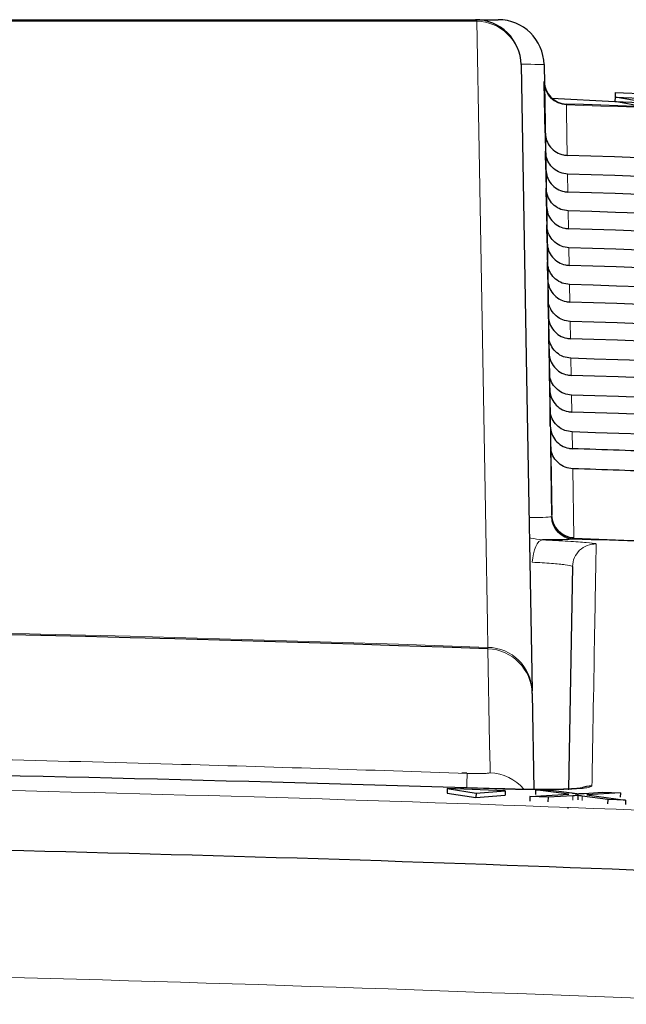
# Paper-space layout 'Blatt5' of a CAD drawing. Header units: millimetres. Extents: x 5 to 418, y 2 to 292.
# Tile 23 of 28: x 259 to 266, y 233 to 243. Entities that reach past the tile are written whole.
import ezdxf

# ---------------------------------------------------------------- set-up
doc = ezdxf.new("R2010")
doc.units = ezdxf.units.MM

psp = doc.layouts.new('Blatt5')

# ---------------------------------------------------------------- linework, layer by layer
at = {"color": 7, "linetype": 'Continuous', "lineweight": 25}
for p, q in [((264.2632, 243.3808), (264.5139, 243.3808)), ((265.0138, 242.8895), (265.0998, 237.9614)), ((265.0173, 242.6928), (265.0171, 242.7039)), ((265.0268, 242.144), (265.0173, 242.6928)), ((265.793, 242.583), (265.7911, 242.5332)), ((265.793, 242.583), (266.4276, 242.5592)), ((265.0982, 242.5238), (265.7893, 242.486)), ((265.7911, 242.5332), (265.7893, 242.4854)), ((265.7893, 242.4854), (266.4239, 242.4616)), ((266.105, 242.4297), (265.7893, 242.4854)), ((265.7911, 242.5332), (266.4257, 242.5094)), ((266.1068, 242.4775), (265.7911, 242.5332)), ((265.027, 242.1352), (265.0828, 238.9366)), ((265.0338, 241.7431), (265.0304, 241.9415)), ((265.0408, 241.3422), (265.0374, 241.5387)), ((265.0478, 240.9413), (265.0444, 241.1359)), ((265.0548, 240.5403), (265.0515, 240.7331)), ((265.0618, 240.1394), (265.0585, 240.3303)), ((265.0688, 239.7385), (265.0655, 239.9275)), ((265.0758, 239.3376), (265.0726, 239.5247)), ((265.0828, 238.9366), (265.0796, 239.1219)), ((265.0998, 237.9614), (265.0866, 238.7191)), ((265.3254, 237.4024), (265.2829, 234.9681)), ((264.8831, 236.0116), (264.8826, 236.0438)), ((264.8831, 236.0116), (264.9014, 234.9637)), ((263.9553, 234.9726), (263.9535, 234.9227)), ((263.9535, 234.9227), (264.2695, 234.8749)), ((263.9553, 234.9726), (264.2713, 234.9247)), ((264.5899, 234.9499), (263.9553, 234.9726)), ((264.2713, 234.9247), (264.2695, 234.8749)), ((264.2713, 234.9247), (264.5899, 234.9499)), ((264.5899, 234.9499), (264.5882, 234.9001)), ((264.9213, 234.9597), (264.9195, 234.9098)), ((265.2859, 234.9114), (264.9213, 234.9597)), ((264.9213, 234.9597), (265.1165, 234.9527)), ((265.1165, 234.9527), (265.3164, 234.9262)), ((265.451, 234.9214), (265.6516, 234.9336)), ((265.8495, 234.9266), (265.4825, 234.9042)), ((265.6516, 234.9336), (265.8495, 234.9266)), ((265.8495, 234.9266), (265.8478, 234.8785)), ((264.2695, 234.8749), (264.5882, 234.9001)), ((264.8596, 234.8854), (264.8579, 234.8356)), ((264.8596, 234.8854), (265.2859, 234.9114)), ((265.0574, 234.8784), (264.8596, 234.8854)), ((265.0574, 234.8784), (265.0556, 234.8291)), ((265.3302, 234.895), (265.0574, 234.8784)), ((265.3845, 234.8983), (265.3828, 234.8497)), ((265.7103, 234.8551), (265.4315, 234.892)), ((265.4825, 234.9042), (265.9058, 234.8481)), ((265.7103, 234.8551), (265.7086, 234.807)), ((265.9058, 234.8481), (265.7103, 234.8551)), ((265.9058, 234.8481), (265.9041, 234.8002)), ((265.2793, 234.7566), (265.2794, 234.7625))]:
    psp.add_line(p, q, dxfattribs=at)
at = {"color": 7, "linetype": 'Continuous', "lineweight": 18}
for p, q in [((265.2588, 242.4584), (265.259, 242.4495)), ((265.0271, 242.1352), (265.027, 242.1352)), ((265.2722, 241.6932), (265.2757, 241.496)), ((265.2792, 241.2904), (265.2826, 241.095)), ((265.2863, 240.8876), (265.2896, 240.6941)), ((265.2933, 240.4848), (265.2966, 240.2932)), ((265.3003, 240.082), (265.3036, 239.8923)), ((265.3073, 239.6792), (265.3106, 239.4913)), ((265.3143, 239.2764), (265.3176, 239.0904)), ((265.3214, 238.8736), (265.3246, 238.6895)), ((265.3284, 238.4708), (265.3415, 237.7181)), ((265.0939, 237.9467), (265.0988, 237.9531)), ((265.0988, 237.9531), (265.0998, 237.9614)), ((265.3415, 237.7181), (265.3402, 237.71)), ((265.3402, 237.71), (265.3339, 237.7018)), ((264.4008, 236.5016), (264.3997, 236.5177)), ((265.3302, 234.895), (265.3285, 234.8463)), ((265.4315, 234.892), (265.4298, 234.8436))]:
    psp.add_line(p, q, dxfattribs=at)
at = {"color": 7, "linetype": 'Continuous', "lineweight": 18, "flags": 128}
for points in [[(264.3997, 236.5177), (264.3952, 236.7768), (264.377, 237.8133), (264.3044, 241.959), (264.2798, 243.3635)], [(265.259, 242.4495), (265.2602, 242.3831), (265.2648, 242.1176), (265.2687, 241.8969)], [(264.8861, 237.449), (264.8903, 237.4965), (264.8981, 237.5421), (264.9092, 237.5841), (264.9233, 237.6209), (264.9398, 237.6511), (264.9582, 237.6737), (264.9776, 237.6878), (264.9976, 237.693)], [(264.4245, 235.1471), (264.4235, 235.2094), (264.4191, 235.4588), (264.4008, 236.5016)]]:
    psp.add_lwpolyline(points, dxfattribs=at)
at = {"color": 7, "linetype": 'Continuous', "lineweight": 25, "flags": 128}
for points in [[(264.7631, 242.8895), (264.8227, 239.4755), (264.8826, 236.0438)], [(265.0227, 242.3808), (265.0228, 242.3761), (265.023, 242.3622), (265.0234, 242.3396), (265.024, 242.3091), (265.0246, 242.272), (265.0253, 242.2295), (265.0261, 242.1833), (265.027, 242.1352)]]:
    psp.add_lwpolyline(points, dxfattribs=at)
at = {"color": 7, "linetype": 'Continuous', "lineweight": 25}
for centre, radius, start, end in [((264.2632, 242.8808), 0.5, 1, 90), ((264.5139, 242.8808), 0.5, 1, 90), ((265.267, 242.7082), 0.25, 181, 268.10849), ((248.7552, -257.2692), 500, 86.731382, 88.108492), ((248.7552, -257.2692), 495.2486, 87.351945, 88.08164), ((248.7552, -206.6192), 443.3969, 87.977857, 92.022143), ((265.5292, 234.7514), 0.2503, 88.04043, 115.68063)]:
    psp.add_arc(centre, radius, start, end, dxfattribs=at)
at = {"color": 7, "linetype": 'Continuous', "lineweight": 18}
for centre, radius, start, end in [((264.2562, 243.3575), 0.0243, 14.26428, 73.47434), ((264.2727, 242.8729), 0.4907, 1.9468, 89.16942), ((265.266, 242.6982), 0.2488, 181.2399, 268.40368), ((248.7552, -257.2692), 499.9912, 86.731382, 88.108428), ((265.3438, 237.9516), 0.25, 181.1156, 267.72343), ((265.3493, 237.9604), 0.2506, 181.67257, 267.9221), ((265.3485, 237.9668), 0.2488, 181.23832, 268.37701), ((265.5754, 237.398), 0.25, 88.04211, 178.98724), ((248.7552, -257.2692), 495.257, 87.407731, 88.080946), ((248.7552, -206.6192), 443.413, 87.978076, 92.021924), ((264.3922, 236.0271), 0.4907, 1.94645, 89.12562), ((264.3838, 236.0024), 0.4995, 1.05138, 88.04333), ((321.4448, 232.9866), 57.3108, 177.846453, 178.002664), ((264.4071, 234.6471), 0.5003, 39.70579, 87.99677)]:
    psp.add_arc(centre, radius, start, end, dxfattribs=at)
psp.add_ellipse((264.0138, 242.8808), major_axis=(1, 0.0087), ratio=0.0087242, start_param=0.0000761, end_param=0.7238799, dxfattribs=at)
at = {"color": 7, "linetype": 'Continuous', "lineweight": 25}
for centre, major_axis, start_param, end_param in [((248.7552, -258.4384), (0.0178, 500.6077), 6.2337607, 6.2502281), ((248.7552, -256.1059), (-0.0177, 498.0731), 6.2334376, 6.2499818), ((248.7552, -258.4374), (0.0178, 500.2063), 6.233721, 6.2501876), ((248.7552, -256.1069), (-0.0177, 497.6717), 6.2333975, 6.2499409), ((248.7552, -258.4365), (0.0178, 499.8049), 6.2336812, 6.2501471), ((248.7552, -256.1078), (-0.0177, 497.2703), 6.2333573, 6.2499), ((248.7552, -258.4356), (0.0178, 499.4035), 6.2336413, 6.2501065), ((248.7552, -256.1087), (-0.0177, 496.8689), 6.233317, 6.249859), ((248.7552, -258.4346), (0.0178, 499.0021), 6.2336014, 6.2500658), ((248.7552, -256.1097), (-0.0177, 496.4674), 6.2332767, 6.2498179), ((248.7552, -258.4337), (0.0177, 498.6007), 6.2335614, 6.2500251), ((248.7552, -256.1106), (-0.0177, 496.066), 6.2332363, 6.2497768), ((248.7552, -258.4328), (0.0177, 498.1992), 6.2335214, 6.2499843), ((248.7552, -256.1116), (-0.0176, 495.6646), 6.2331959, 6.2497355), ((248.7552, -258.4318), (0.0177, 497.7978), 6.2334813, 6.2499434), ((248.7552, -256.1125), (-0.0176, 495.2632), 6.2331553, 6.2496943), ((248.7552, -258.4309), (0.0177, 497.3964), 6.2478436, 6.2499025), ((248.7552, -256.1134), (-0.0176, 494.8618), 6.247609, 6.2496529)]:
    psp.add_ellipse(centre, major_axis=major_axis, ratio=0.9999973, start_param=start_param, end_param=end_param, dxfattribs=at)
at = {"color": 7, "linetype": 'Continuous', "lineweight": 18}
for points, knots in [([(264.2798, 243.3635), (261.7143, 243.3636), (256.5834, 243.3637), (250.5485, 243.3638), (245.3563, 243.3638), (241.0043, 243.3637), (236.6715, 243.3636), (234.0864, 243.3635), (233.2307, 243.3635)], [0, 0, 0, 0, 0.2486466, 0.4972889, 0.5811431, 0.7490357, 0.9169292, 1, 1, 1, 1]), ([(264.8495, 237.9371), (264.906, 237.9372), (265.0345, 237.9375), (265.0725, 237.9434), (265.0939, 237.9467)], [0, 0, 0, 0, 0.4390164, 1, 1, 1, 1]), ([(264.8534, 237.7182), (264.8589, 237.7166), (264.9046, 237.7031), (264.9541, 237.6977), (264.9976, 237.693)], [0, 0, 0, 0, 0.1222251, 1, 1, 1, 1]), ([(264.9976, 237.693), (265.0955, 237.6882), (265.2913, 237.6786), (265.4915, 237.6639), (265.576, 237.6537), (265.5822, 237.6491), (265.5839, 237.6478)], [0, 0, 0, 0, 0.2946907, 0.5893398, 0.8841723, 1, 1, 1, 1]), ([(265.5839, 237.6478), (265.5838, 237.643), (265.5834, 237.6193), (265.5816, 237.5165), (265.5736, 237.0593), (265.5596, 236.2535), (265.5429, 235.2965), (265.5377, 235.0015)], [0, 0, 0, 0, 0.0088087, 0.0440433, 0.1849823, 0.7487663, 1, 1, 1, 1]), ([(265.3254, 237.4024), (265.3241, 237.4039), (265.3195, 237.4092), (265.2563, 237.4201), (265.1063, 237.4351), (264.9595, 237.4444), (264.8861, 237.449)], [0, 0, 0, 0, 0.1158495, 0.4107467, 0.7054055, 1, 1, 1, 1]), ([(265.2828, 234.9582), (265.2914, 235.4531), (265.31, 236.5153), (265.32, 237.0935), (265.3254, 237.4024)], [0, 0, 0, 0, 0.4658662, 1, 1, 1, 1]), ([(256.1193, 235.3481), (256.3973, 235.3433), (258.0085, 235.3154), (260.6938, 235.2543), (263.1004, 235.1754), (264.1744, 235.1402)], [0, 0, 0, 0, 0.10352, 0.5999336, 1, 1, 1, 1]), ([(264.1744, 235.1402), (264.193, 235.1397), (264.2396, 235.1382), (264.3099, 235.1376), (264.3733, 235.1389), (264.4164, 235.1421), (264.4218, 235.1454), (264.4245, 235.1471)], [0, 0, 0, 0, 0.14245427, 0.35619083, 0.57042847, 0.78524738, 1, 1, 1, 1]), ([(219.8409, 234.2038), (220.5065, 234.2423), (223.8344, 234.4344), (232.4958, 234.8374), (245.835, 235.129), (261.792, 234.9927), (272.3962, 234.4658), (277.6696, 234.2038)], [0, 0, 0, 0, 0.0345662, 0.1728355, 0.4495496, 0.7262637, 1, 1, 1, 1]), ([(265.5377, 235.0015), (265.5265, 234.9946), (265.5041, 234.9808), (265.3313, 234.9671), (265.0771, 234.9608), (264.7963, 234.9621), (264.6111, 234.9673), (264.538, 234.9693)], [0, 0, 0, 0, 0.2149337, 0.4298791, 0.6448765, 0.8598853, 1, 1, 1, 1]), ([(212.92, 231.8248), (218.269, 232.1496), (228.9725, 232.7995), (243.9813, 233.0871), (259.6907, 233.0017), (270.0242, 232.5199), (276.076, 232.2377)], [0, 0, 0, 0, 0.2543634, 0.5089908, 0.7124423, 1, 1, 1, 1])]:
    psp.add_open_spline(points, degree=3, knots=knots, dxfattribs=at)
at = {"color": 7, "linetype": 'Continuous', "lineweight": 25}
for points, knots in [([(233.2473, 243.3808), (235.8325, 243.3808), (241.0135, 243.3808), (248.8003, 243.3808), (256.5695, 243.3808), (261.6951, 243.3808), (264.2632, 243.3808)], [0, 0, 0, 0, 0.2508222, 0.5026819, 0.7508343, 1, 1, 1, 1]), ([(265.0171, 242.7039), (265.0173, 242.6917), (265.0175, 242.6769), (265.0187, 242.6113), (265.0189, 242.5994)], [0, 0, 0, 0, 0.8183122, 1, 1, 1, 1]), ([(265.0271, 242.1352), (265.0307, 242.1099), (265.0383, 242.0563), (265.0815, 241.9839), (265.1466, 241.9281), (265.2133, 241.9015), (265.255, 241.898), (265.2687, 241.8969)], [0, 0, 0, 0, 0.2052537, 0.43418934, 0.66240674, 0.88916455, 1, 1, 1, 1]), ([(265.2722, 241.6932), (265.2444, 241.6969), (265.1889, 241.7043), (265.1159, 241.7496), (265.0613, 241.8147), (265.0345, 241.8828), (265.0315, 241.9263), (265.0304, 241.9415)], [0, 0, 0, 0, 0.2187707, 0.4375126, 0.6574706, 0.8798623, 1, 1, 1, 1]), ([(265.0338, 241.7431), (265.0371, 241.7147), (265.0437, 241.658), (265.0886, 241.583), (265.1536, 241.5272), (265.2203, 241.5006), (265.262, 241.4971), (265.2757, 241.496)], [0, 0, 0, 0, 0.2236064, 0.4472638, 0.6702194, 0.8917492, 1, 1, 1, 1]), ([(265.2792, 241.2904), (265.2515, 241.2941), (265.1959, 241.3015), (265.1229, 241.3468), (265.0684, 241.4119), (265.0416, 241.4801), (265.0385, 241.5235), (265.0374, 241.5387)], [0, 0, 0, 0, 0.2187774, 0.4375136, 0.6574893, 0.8798803, 1, 1, 1, 1]), ([(265.0408, 241.3422), (265.0441, 241.3138), (265.0507, 241.2571), (265.0955, 241.1821), (265.1606, 241.1263), (265.2273, 241.0997), (265.269, 241.0962), (265.2826, 241.095)], [0, 0, 0, 0, 0.2236118, 0.4472697, 0.6702308, 0.891766, 1, 1, 1, 1]), ([(265.2863, 240.8876), (265.2585, 240.8913), (265.2029, 240.8986), (265.1299, 240.944), (265.0754, 241.0091), (265.0486, 241.0773), (265.0455, 241.1207), (265.0444, 241.1359)], [0, 0, 0, 0, 0.2187954, 0.4375417, 0.6575196, 0.8799156, 1, 1, 1, 1]), ([(265.0478, 240.9413), (265.0511, 240.9129), (265.0577, 240.8561), (265.1026, 240.7812), (265.1676, 240.7253), (265.2343, 240.6987), (265.276, 240.6953), (265.2896, 240.6941)], [0, 0, 0, 0, 0.2236331, 0.4472826, 0.6702475, 0.8917934, 1, 1, 1, 1]), ([(265.2933, 240.4848), (265.2655, 240.4885), (265.2099, 240.4958), (265.137, 240.5412), (265.0824, 240.6063), (265.0556, 240.6745), (265.0525, 240.7179), (265.0515, 240.7331)], [0, 0, 0, 0, 0.218791, 0.4375425, 0.6575343, 0.8799323, 1, 1, 1, 1]), ([(265.0548, 240.5403), (265.0581, 240.512), (265.0647, 240.4552), (265.1095, 240.3802), (265.1746, 240.3244), (265.2413, 240.2978), (265.2829, 240.2943), (265.2966, 240.2932)], [0, 0, 0, 0, 0.2236404, 0.4472907, 0.6702685, 0.8918199, 1, 1, 1, 1]), ([(265.3003, 240.082), (265.2725, 240.0857), (265.2169, 240.093), (265.144, 240.1384), (265.0894, 240.2035), (265.0627, 240.2717), (265.0596, 240.3151), (265.0585, 240.3303)], [0, 0, 0, 0, 0.2188012, 0.4375506, 0.6575487, 0.8799678, 1, 1, 1, 1]), ([(265.0618, 240.1394), (265.0651, 240.111), (265.0717, 240.0543), (265.1165, 239.9793), (265.1816, 239.9235), (265.2483, 239.8969), (265.2899, 239.8934), (265.3036, 239.8923)], [0, 0, 0, 0, 0.2236267, 0.4473063, 0.6702841, 0.8918358, 1, 1, 1, 1]), ([(265.3073, 239.6792), (265.2795, 239.6829), (265.224, 239.6902), (265.151, 239.7356), (265.0965, 239.8007), (265.0697, 239.8689), (265.0666, 239.9123), (265.0655, 239.9275)], [0, 0, 0, 0, 0.2188127, 0.4375797, 0.6575791, 0.8799841, 1, 1, 1, 1]), ([(265.0688, 239.7385), (265.0721, 239.7101), (265.0787, 239.6533), (265.1235, 239.5784), (265.1886, 239.5226), (265.2553, 239.496), (265.2969, 239.4925), (265.3106, 239.4913)], [0, 0, 0, 0, 0.2236519, 0.4473185, 0.6703003, 0.8918631, 1, 1, 1, 1]), ([(265.3143, 239.2764), (265.2866, 239.2801), (265.231, 239.2874), (265.158, 239.3328), (265.1035, 239.3979), (265.0767, 239.4661), (265.0736, 239.5095), (265.0726, 239.5247)], [0, 0, 0, 0, 0.21880703, 0.43757799, 0.65757513, 0.88000242, 1, 1, 1, 1]), ([(265.0758, 239.3376), (265.0791, 239.3092), (265.0857, 239.2524), (265.1305, 239.1775), (265.1956, 239.1216), (265.2623, 239.095), (265.3039, 239.0916), (265.3176, 239.0904)], [0, 0, 0, 0, 0.2236575, 0.4473316, 0.6703208, 0.891891, 1, 1, 1, 1]), ([(265.3214, 238.8736), (265.2936, 238.8773), (265.238, 238.8846), (265.1651, 238.93), (265.1105, 238.9951), (265.0838, 239.0633), (265.0807, 239.1067), (265.0796, 239.1219)], [0, 0, 0, 0, 0.21881122, 0.43759643, 0.6575915, 0.88001959, 1, 1, 1, 1]), ([(265.0828, 238.9366), (265.0861, 238.9083), (265.0927, 238.8515), (265.1375, 238.7765), (265.2025, 238.7207), (265.2693, 238.6941), (265.3109, 238.6906), (265.3246, 238.6895)], [0, 0, 0, 0, 0.2236478, 0.4473466, 0.6703435, 0.8919142, 1, 1, 1, 1]), ([(265.3284, 238.4708), (265.3006, 238.4745), (265.245, 238.4818), (265.1721, 238.5272), (265.1175, 238.5923), (265.0908, 238.6605), (265.0877, 238.7039), (265.0866, 238.7191)], [0, 0, 0, 0, 0.2188306, 0.4375948, 0.6576258, 0.8800563, 1, 1, 1, 1]), ([(265.3339, 237.7018), (265.306, 237.6989), (265.2521, 237.6934), (265.0802, 237.6931), (264.9976, 237.693)], [0, 0, 0, 0, 0.5189657, 1, 1, 1, 1]), ([(264.538, 234.9693), (264.3714, 234.9746), (263.5385, 235.0009), (260.0399, 235.1006), (254.5115, 235.2195), (249.6491, 235.2011), (247.4534, 235.1929)], [0, 0, 0, 0, 0.0292617, 0.146309, 0.6145126, 1, 1, 1, 1]), ([(264.1699, 235.1415), (264.1581, 235.1419), (264.1391, 235.1425), (264.121, 235.1435), (264.1141, 235.1438)], [0, 0, 0, 0, 0.6144892, 1, 1, 1, 1]), ([(265.4423, 234.981), (265.4416, 234.9809), (265.4396, 234.9804), (265.3911, 234.9739), (265.2727, 234.9664), (265.0451, 234.9614), (264.7776, 234.9625), (264.5992, 234.9688), (264.538, 234.9709)], [0, 0, 0, 0, 0.0528408, 0.1658957, 0.3427817, 0.5857819, 0.8577916, 1, 1, 1, 1]), ([(265.3164, 234.9262), (265.3292, 234.9245), (265.3471, 234.922), (265.3692, 234.9189), (265.3735, 234.9175), (265.3757, 234.9168)], [0, 0, 0, 0, 0.5612647, 0.7817639, 1, 1, 1, 1]), ([(265.3757, 234.9168), (265.3898, 234.9177), (265.4149, 234.9192), (265.44, 234.9207), (265.451, 234.9214)], [0, 0, 0, 0, 0.5600137, 1, 1, 1, 1]), ([(265.3845, 234.8983), (265.3743, 234.8977), (265.3561, 234.8966), (265.3381, 234.8954), (265.3302, 234.895)], [0, 0, 0, 0, 0.5600388, 1, 1, 1, 1]), ([(265.4315, 234.892), (265.4227, 234.8932), (265.407, 234.8953), (265.3914, 234.8974), (265.3845, 234.8983)], [0, 0, 0, 0, 0.5599445, 1, 1, 1, 1]), ([(278.1469, 233.4965), (273.2539, 233.7532), (263.4637, 234.2669), (248.9677, 234.4786), (234.2611, 234.3314), (224.4704, 233.8601), (219.3665, 233.6144)], [0, 0, 0, 0, 0.2499135, 0.5000434, 0.7393764, 1, 1, 1, 1])]:
    psp.add_open_spline(points, degree=3, knots=knots, dxfattribs=at)

doc.saveas('drawing.dxf')
